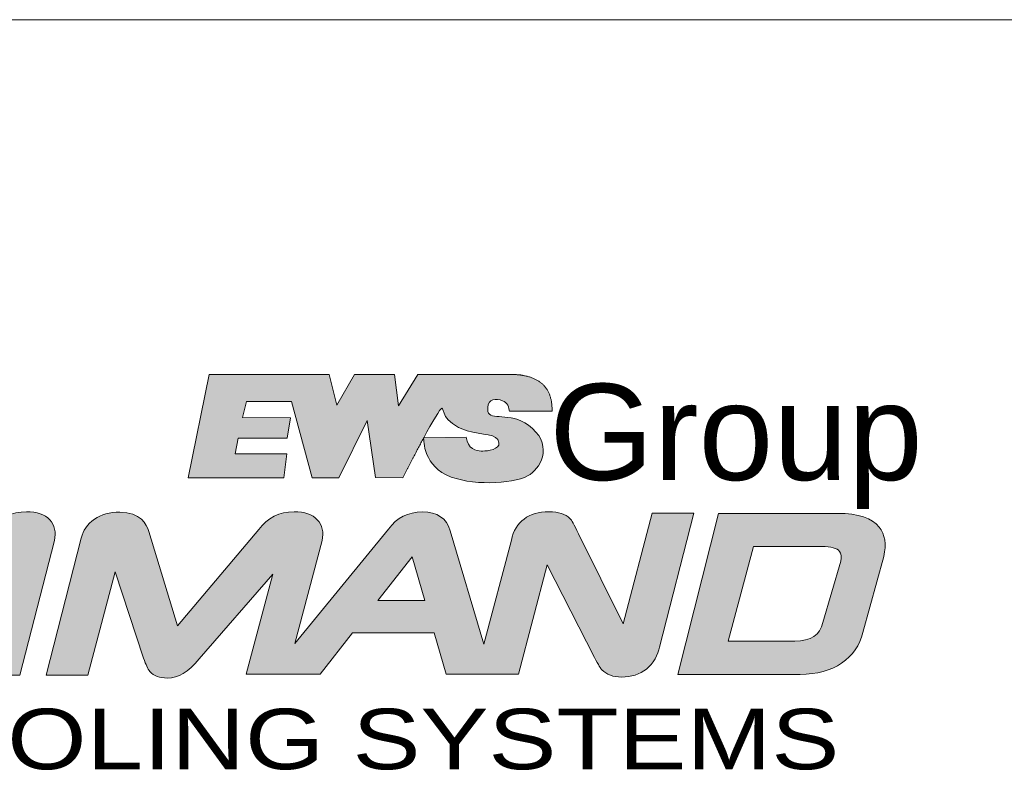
# Model space of a CAD drawing. Header units: inches. Extents: x 0.5 to 16.5, y 0.2 to 10.8.
# Tile 2 of 5: x 12.867 to 13.858, y 1.544 to 2.3. Entities that reach past the tile are written whole.
import ezdxf

# ---------------------------------------------------------------- set-up
doc = ezdxf.new("R2010")
doc.units = ezdxf.units.IN
doc.header["$MEASUREMENT"] = 0
doc.layers.add('FORMAT', color=7, linetype='Continuous')
doc.styles.add('SLDTEXTSTYLE0', font='MICROSS.TTF')
doc.styles.add('SLDTEXTSTYLE1', font='MICROSS.TTF', dxfattribs={"width": 1.205167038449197})

# ---------------------------------------------------------------- blocks, each defined once
blk = doc.blocks.new('SW_NOTE_0')
at = {"color": 0, "linetype": 'Continuous', "lineweight": 18, "insert": (0, 0.4162614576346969), "char_height": 0.3229166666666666, "attachment_point": 1, "style": 'SLDTEXTSTYLE0'}
blk.add_mtext('Group', dxfattribs=at)
blk = doc.blocks.new('SW_NOTE_0_1')
at = {"layer": 'FORMAT', "color": 0, "insert": (0, 0.2618418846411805), "char_height": 0.203125, "attachment_point": 1, "style": 'SLDTEXTSTYLE1'}
blk.add_mtext('TOOLING SYSTEMS', dxfattribs=at)
blk = doc.blocks.new('Block26')
at = {"linetype": 'Continuous'}
h = blk.add_hatch(color=7, dxfattribs=at)
edge = h.paths.add_edge_path(flags=0)
edge.add_spline(control_points=[(0.7482708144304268, 0.2449052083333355), (0.7457666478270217, 0.2462072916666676), (0.723631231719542, 0.2472239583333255)], knot_values=[31, 31, 31, 32, 32, 32], weights=[1, 1, 1], degree=2, periodic=0)
edge.add_line((0.723631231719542, 0.2472239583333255), (0.5140374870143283, 0.2472239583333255))
edge.add_line((0.5140374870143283, 0.2472239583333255), (0.4701729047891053, 0.1767885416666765))
edge.add_line((0.4701729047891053, 0.1767885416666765), (0.4619124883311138, 0.2472239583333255))
edge.add_line((0.4619124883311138, 0.2472239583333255), (0.3720291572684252, 0.2472239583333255))
edge.add_line((0.3720291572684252, 0.2472239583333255), (0.3323958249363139, 0.1783343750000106))
edge.add_line((0.3323958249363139, 0.1783343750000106), (0.3153874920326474, 0.2472239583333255))
edge.add_line((0.3153874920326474, 0.2472239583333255), (0.04652916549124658, 0.2472239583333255))
edge.add_line((0.04652916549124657, 0.2472239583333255), (4.371503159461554e-15, 0.01590104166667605))
edge.add_line((4.370956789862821e-15, 0.01590104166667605), (0.2135812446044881, 0.01585937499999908))
edge.add_line((0.2135812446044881, 0.01585937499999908), (0.2207711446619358, 0.0692982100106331))
edge.add_line((0.2207711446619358, 0.0692982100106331), (0.1049316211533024, 0.06901154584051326))
edge.add_line((0.1049316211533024, 0.06901154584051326), (0.1117817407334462, 0.1046227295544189))
edge.add_line((0.1117817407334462, 0.1046227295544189), (0.2211278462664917, 0.1046227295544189))
edge.add_line((0.2211278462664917, 0.1046227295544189), (0.2286620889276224, 0.149728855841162))
edge.add_line((0.2286620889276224, 0.149728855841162), (0.1212809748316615, 0.1504682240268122))
edge.add_line((0.1212809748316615, 0.1504682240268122), (0.1303708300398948, 0.1863927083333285))
edge.add_line((0.1303708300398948, 0.1863927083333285), (0.2313624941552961, 0.1862093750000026))
edge.add_line((0.2313624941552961, 0.1862093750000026), (0.2771190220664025, 0.01585937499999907))
edge.add_line((0.2771190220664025, 0.01585937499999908), (0.3369124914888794, 0.015676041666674))
edge.add_line((0.3369124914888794, 0.015676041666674), (0.400735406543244, 0.143688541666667))
edge.add_line((0.400735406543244, 0.143688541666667), (0.4191083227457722, 0.01616562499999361))
edge.add_line((0.4191083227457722, 0.01616562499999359), (0.4804687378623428, 0.01557395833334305))
edge.add_spline(control_points=[(0.4804687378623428, 0.01557395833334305), (0.5035570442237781, 0.06151523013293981), (0.5263601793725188, 0.1041002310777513)], knot_values=[21, 21, 21, 22, 22, 22], weights=[1, 1, 1], degree=2, periodic=0)
edge.add_spline(control_points=[(0.5263601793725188, 0.1041002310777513), (0.5265041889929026, 0.1044450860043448), (0.5266897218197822, 0.1047688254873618), (0.5268541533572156, 0.1050531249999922)], knot_values=[22, 22, 22, 22, 23, 23, 23, 23], weights=[1, 1, 1, 1], degree=3, periodic=0)
edge.add_spline(control_points=[(0.5268541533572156, 0.1050531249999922), (0.526691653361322, 0.1004947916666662), (0.5258791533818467, 0.03982604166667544), (0.5882562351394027, 0.01728437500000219)], knot_values=[23, 23, 23, 23, 24, 24, 24, 24], weights=[1, 1, 1, 1], degree=3, periodic=0)
edge.add_spline(control_points=[(0.5882562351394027, 0.01728437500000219), (0.6454249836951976, -0.00350937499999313), (0.7383812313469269, 0.00350937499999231), (0.7650749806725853, 0.02330520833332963)], knot_values=[24, 24, 24, 24, 25, 25, 25, 25], weights=[1, 1, 1, 1], degree=3, periodic=0)
edge.add_spline(control_points=[(0.7650749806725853, 0.02330520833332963), (0.7928249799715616, 0.04169895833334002), (0.8157958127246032, 0.09388229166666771), (0.7612499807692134, 0.1332906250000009)], knot_values=[25, 25, 25, 25, 26, 26, 26, 26], weights=[1, 1, 1, 1], degree=3, periodic=0)
edge.add_spline(control_points=[(0.7612499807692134, 0.1332906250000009), (0.7193603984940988, 0.1642968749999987), (0.6751708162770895, 0.1425489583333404), (0.6707958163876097, 0.1640114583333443)], knot_values=[26, 26, 26, 26, 27, 27, 27, 27], weights=[1, 1, 1, 1], degree=3, periodic=0)
edge.add_spline(control_points=[(0.6707958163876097, 0.1640114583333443), (0.6675603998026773, 0.1902572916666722), (0.6827999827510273, 0.1938989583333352), (0.697916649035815, 0.1898906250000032)], knot_values=[27, 27, 27, 27, 28, 28, 28, 28], weights=[1, 1, 1, 1], degree=3, periodic=0)
edge.add_spline(control_points=[(0.697916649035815, 0.1898906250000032), (0.7125228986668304, 0.1848864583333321), (0.716510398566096, 0.1810614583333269), (0.7186874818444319, 0.1647239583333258)], knot_values=[28, 28, 28, 28, 29, 29, 29, 29], weights=[1, 1, 1, 1], degree=3, periodic=0)
edge.add_spline(control_points=[(0.7186874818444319, 0.1647239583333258), (0.7234499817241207, 0.1643572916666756), (0.8141874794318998, 0.1645406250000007)], knot_values=[29, 29, 29, 30, 30, 30], weights=[1, 1, 1], degree=2, periodic=0)
edge.add_spline(control_points=[(0.8141874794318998, 0.1645406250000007), (0.8155708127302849, 0.2341010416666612), (0.7482708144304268, 0.2449052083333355)], knot_values=[30, 30, 30, 31, 31, 31], weights=[1, 1, 1], degree=2, periodic=0)
edge = h.paths.add_edge_path(flags=0)
edge.add_line((0.6221312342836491, 0.1064156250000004), (0.5270166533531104, 0.1053989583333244))
edge.add_spline(control_points=[(0.5270166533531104, 0.1053989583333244), (0.5455312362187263, 0.1402489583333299), (0.5642895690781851, 0.171642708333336), (0.5676270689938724, 0.1714385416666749)], knot_values=[7, 7, 7, 7, 8, 8, 8, 8], weights=[1, 1, 1, 1], degree=3, periodic=0)
edge.add_spline(control_points=[(0.5676270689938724, 0.1714385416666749), (0.5730791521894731, 0.1710718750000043), (0.5655708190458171, 0.1400260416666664), (0.623839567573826, 0.1210031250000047)], knot_values=[0, 0, 0, 0, 1, 1, 1, 1], weights=[1, 1, 1, 1], degree=3, periodic=0)
edge.add_spline(control_points=[(0.623839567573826, 0.1210031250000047), (0.6582440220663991, 0.1097322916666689), (0.6925041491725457, 0.1165468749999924), (0.6952916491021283, 0.0940656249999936)], knot_values=[1, 1, 1, 1, 2, 2, 2, 2], weights=[1, 1, 1, 1], degree=3, periodic=0)
edge.add_spline(control_points=[(0.6952916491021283, 0.0940656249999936), (0.6972648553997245, 0.07929479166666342), (0.6699624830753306, 0.07579687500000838), (0.659260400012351, 0.07534895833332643)], knot_values=[2, 2, 2, 2, 3, 3, 3, 3], weights=[1, 1, 1, 1], degree=3, periodic=0)
edge.add_line((0.659260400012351, 0.07534895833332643), (0.6562895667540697, 0.07524687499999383))
edge.add_spline(control_points=[(0.6562895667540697, 0.07524687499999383), (0.6557812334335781, 0.07524687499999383), (0.6554562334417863, 0.07524687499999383), (0.6552729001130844, 0.07524687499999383)], knot_values=[4, 4, 4, 4, 5, 5, 5, 5], weights=[1, 1, 1, 1], degree=3, periodic=0)
edge.add_spline(control_points=[(0.6552729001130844, 0.07524687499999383), (0.6455479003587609, 0.07579687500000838), (0.6246333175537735, 0.08057812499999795), (0.6221312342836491, 0.1064156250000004)], knot_values=[5, 5, 5, 5, 6, 6, 6, 6], weights=[1, 1, 1, 1], degree=3, periodic=0)
at = {"color": 7, "linetype": 'Continuous', "lineweight": 18}
for p, q in [((0.04652916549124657, 0.2472239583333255), (4.370956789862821e-15, 0.01590104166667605)), ((0.3153874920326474, 0.2472239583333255), (0.04652916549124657, 0.2472239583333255)), ((0.3323958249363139, 0.1783343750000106), (0.3153874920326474, 0.2472239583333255)), ((0.3720291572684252, 0.2472239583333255), (0.3323958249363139, 0.1783343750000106)), ((0.4619124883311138, 0.2472239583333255), (0.3720291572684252, 0.2472239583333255)), ((0.4701729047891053, 0.1767885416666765), (0.4619124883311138, 0.2472239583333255)), ((0.5140374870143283, 0.2472239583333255), (0.4701729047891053, 0.1767885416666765)), ((0.723631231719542, 0.2472239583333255), (0.5140374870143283, 0.2472239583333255)), ((0.1212809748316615, 0.1504682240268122), (0.1303708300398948, 0.1863927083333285)), ((0.1303708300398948, 0.1863927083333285), (0.2313624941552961, 0.1862093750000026)), ((0.2313624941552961, 0.1862093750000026), (0.2771190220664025, 0.01585937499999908)), ((0.2286620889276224, 0.149728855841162), (0.1212809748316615, 0.1504682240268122)), ((0.2211278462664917, 0.1046227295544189), (0.2286620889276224, 0.149728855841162)), ((0.3369124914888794, 0.015676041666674), (0.400735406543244, 0.143688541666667)), ((0.400735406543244, 0.143688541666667), (0.4191083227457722, 0.01616562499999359)), ((0.1049316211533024, 0.06901154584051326), (0.1117817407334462, 0.1046227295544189)), ((0.1117817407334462, 0.1046227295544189), (0.2211278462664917, 0.1046227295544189)), ((0.6221312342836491, 0.1064156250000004), (0.5270166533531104, 0.1053989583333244)), ((0.2207711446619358, 0.0692982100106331), (0.1049316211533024, 0.06901154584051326)), ((0.2135812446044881, 0.01585937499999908), (0.2207711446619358, 0.0692982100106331)), ((4.370956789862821e-15, 0.01590104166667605), (0.2135812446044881, 0.01585937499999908)), ((0.2771190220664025, 0.01585937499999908), (0.3369124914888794, 0.015676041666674)), ((0.4191083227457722, 0.01616562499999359), (0.4804687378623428, 0.01557395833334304))]:
    blk.add_line(p, q, dxfattribs=at)
for points, degree in [([(0.7482708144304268, 0.2449052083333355), (0.7457666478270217, 0.2462072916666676), (0.723631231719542, 0.2472239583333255)], 2), ([(0.8141874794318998, 0.1645406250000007), (0.8155708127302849, 0.2341010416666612), (0.7482708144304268, 0.2449052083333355)], 2), ([(0.6707958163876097, 0.1640114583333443), (0.6675603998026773, 0.1902572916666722), (0.6827999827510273, 0.1938989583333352), (0.697916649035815, 0.1898906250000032)], 3), ([(0.697916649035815, 0.1898906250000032), (0.7125228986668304, 0.1848864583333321), (0.716510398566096, 0.1810614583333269), (0.7186874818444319, 0.1647239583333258)], 3), ([(0.5270166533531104, 0.1053989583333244), (0.5455312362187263, 0.1402489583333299), (0.5642895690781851, 0.171642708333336), (0.5676270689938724, 0.1714385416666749)], 3), ([(0.5676270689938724, 0.1714385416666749), (0.5730791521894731, 0.1710718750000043), (0.5655708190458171, 0.1400260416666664), (0.623839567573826, 0.1210031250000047)], 3), ([(0.7612499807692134, 0.1332906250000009), (0.7193603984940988, 0.1642968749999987), (0.6751708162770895, 0.1425489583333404), (0.6707958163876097, 0.1640114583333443)], 3), ([(0.7186874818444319, 0.1647239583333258), (0.7234499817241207, 0.1643572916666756), (0.8141874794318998, 0.1645406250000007)], 2), ([(0.7650749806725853, 0.02330520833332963), (0.7928249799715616, 0.04169895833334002), (0.8157958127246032, 0.09388229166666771), (0.7612499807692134, 0.1332906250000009)], 3), ([(0.623839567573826, 0.1210031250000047), (0.6582440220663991, 0.1097322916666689), (0.6925041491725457, 0.1165468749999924), (0.6952916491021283, 0.0940656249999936)], 3), ([(0.4804687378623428, 0.01557395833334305), (0.5035570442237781, 0.06151523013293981), (0.5263601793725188, 0.1041002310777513)], 2), ([(0.5268541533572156, 0.1050531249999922), (0.526691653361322, 0.1004947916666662), (0.5258791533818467, 0.03982604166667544), (0.5882562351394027, 0.01728437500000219)], 3), ([(0.5263601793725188, 0.1041002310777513), (0.5265041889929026, 0.1044450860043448), (0.5266897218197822, 0.1047688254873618), (0.5268541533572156, 0.1050531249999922)], 3), ([(0.6552729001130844, 0.07524687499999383), (0.6455479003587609, 0.07579687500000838), (0.6246333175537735, 0.08057812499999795), (0.6221312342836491, 0.1064156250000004)], 3), ([(0.6952916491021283, 0.0940656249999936), (0.6972648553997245, 0.07929479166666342), (0.6699624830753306, 0.07579687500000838), (0.659260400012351, 0.07534895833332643)], 3), ([(0.6562895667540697, 0.07524687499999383), (0.6557812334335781, 0.07524687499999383), (0.6554562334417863, 0.07524687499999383), (0.6552729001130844, 0.07524687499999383)], 3), ([(0.5882562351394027, 0.01728437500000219), (0.6454249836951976, -0.00350937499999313), (0.7383812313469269, 0.00350937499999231), (0.7650749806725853, 0.02330520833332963)], 3)]:
    blk.add_open_spline(points, degree=degree, dxfattribs=at)
at = {"color": 7, "linetype": 'Continuous', "lineweight": 0}
blk.add_open_spline([(0.6562895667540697, 0.07524687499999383), (0.659260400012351, 0.07534895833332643)], degree=1, dxfattribs=at)
blk = doc.blocks.new('Command_EWS_Logo')
at = {"linetype": 'Continuous'}
h = blk.add_hatch(color=7, dxfattribs=at)
edge = h.paths.add_edge_path(flags=0)
edge.add_spline(control_points=[(3.055311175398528, 1.167697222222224), (3.061644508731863, 1.195352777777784), (3.056315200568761, 1.21888611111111), (3.039401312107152, 1.23746805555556)], knot_values=[18, 18, 18, 18, 19, 19, 19, 19], weights=[1, 1, 1, 1], degree=3, periodic=0)
edge.add_spline(control_points=[(3.039401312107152, 1.23746805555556), (3.023002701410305, 1.25530277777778), (2.996716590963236, 1.264363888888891), (2.961290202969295, 1.264363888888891)], knot_values=[0, 0, 0, 0, 1, 1, 1, 1], weights=[1, 1, 1, 1], degree=3, periodic=0)
edge.add_spline(control_points=[(2.961290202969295, 1.264363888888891), (2.911891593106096, 1.264363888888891), (2.872287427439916, 1.244370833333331), (2.84361381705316, 1.204929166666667)], knot_values=[1, 1, 1, 1, 2, 2, 2, 2], weights=[1, 1, 1, 1], degree=3, periodic=0)
edge.add_line((2.84361381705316, 1.204929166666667), (2.569741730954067, 0.881198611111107))
edge.add_line((2.569741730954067, 0.881198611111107), (2.473442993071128, 1.198309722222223))
edge.add_spline(control_points=[(2.473442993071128, 1.198309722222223), (2.467230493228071, 1.222751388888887), (2.446397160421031, 1.263197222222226), (2.375948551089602, 1.263197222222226)], knot_values=[4, 4, 4, 4, 5, 5, 5, 5], weights=[1, 1, 1, 1], degree=3, periodic=0)
edge.add_spline(control_points=[(2.375948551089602, 1.263197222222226), (2.342583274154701, 1.263197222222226), (2.314017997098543, 1.255099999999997), (2.291041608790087, 1.239108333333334)], knot_values=[5, 5, 5, 5, 6, 6, 6, 6], weights=[1, 1, 1, 1], degree=3, periodic=0)
edge.add_spline(control_points=[(2.291041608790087, 1.239108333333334), (2.267604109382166, 1.222697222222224), (2.252792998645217, 1.20155138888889), (2.246988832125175, 1.176269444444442)], knot_values=[6, 6, 6, 6, 7, 7, 7, 7], weights=[1, 1, 1, 1], degree=3, periodic=0)
edge.add_line((2.246988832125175, 1.176269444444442), (2.129231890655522, 0.7158611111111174))
edge.add_line((2.129231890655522, 0.7158611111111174), (2.269097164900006, 0.7158611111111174))
edge.add_line((2.269097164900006, 0.7158611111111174), (2.360704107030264, 1.062391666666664))
edge.add_line((2.360704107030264, 1.062391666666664), (2.456515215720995, 0.7730166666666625))
edge.add_spline(control_points=[(2.456515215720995, 0.7730166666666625), (2.464191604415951, 0.7502708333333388), (2.469291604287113, 0.7376847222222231), (2.477484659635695, 0.7277555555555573)], knot_values=[11, 11, 11, 11, 12, 12, 12, 12], weights=[1, 1, 1, 1], degree=3, periodic=0)
edge.add_spline(control_points=[(2.477484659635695, 0.7277555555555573), (2.490776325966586, 0.7135958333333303), (2.510470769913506, 0.7062180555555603), (2.535724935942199, 0.7062180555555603)], knot_values=[12, 12, 12, 12, 13, 13, 13, 13], weights=[1, 1, 1, 1], degree=3, periodic=0)
edge.add_spline(control_points=[(2.535724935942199, 0.7062180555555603), (2.572183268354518, 0.7062180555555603), (2.605251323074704, 0.7262097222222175), (2.642902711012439, 0.7710361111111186)], knot_values=[13, 13, 13, 13, 14, 14, 14, 14], weights=[1, 1, 1, 1], degree=3, periodic=0)
edge.add_line((2.642902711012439, 0.7710361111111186), (2.889702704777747, 1.055379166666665))
edge.add_line((2.889702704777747, 1.055379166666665), (2.79964159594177, 0.7158611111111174))
edge.add_line((2.79964159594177, 0.7158611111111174), (2.939533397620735, 0.7158611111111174))
edge.add_line((2.939533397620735, 0.7158611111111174), (3.055311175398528, 1.167697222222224))
h = blk.add_hatch(color=7, dxfattribs=at)
edge = h.paths.add_edge_path(flags=0)
edge.add_spline(control_points=[(5.042941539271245, 0.7364902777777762), (5.065754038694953, 0.7536347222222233), (5.081799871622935, 0.7864444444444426), (5.087090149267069, 0.8096791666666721)], knot_values=[40, 40, 40, 40, 41, 41, 41, 41], weights=[1, 1, 1, 1], degree=3, periodic=0)
edge.add_line((5.087090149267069, 0.8096791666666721), (5.202120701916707, 1.259263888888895))
edge.add_line((5.202120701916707, 1.259263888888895), (5.062255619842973, 1.259263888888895))
edge.add_line((5.062255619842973, 1.259263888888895), (4.965073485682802, 0.8885763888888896))
edge.add_line((4.965073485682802, 0.8885763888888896), (4.814424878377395, 1.190497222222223))
edge.add_spline(control_points=[(4.814424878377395, 1.190497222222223), (4.799410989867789, 1.222547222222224), (4.791760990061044, 1.236518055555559), (4.786077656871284, 1.242215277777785)], knot_values=[4, 4, 4, 4, 5, 5, 5, 5], weights=[1, 1, 1, 1], degree=3, periodic=0)
edge.add_spline(control_points=[(4.786077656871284, 1.242215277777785), (4.771104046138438, 1.257106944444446), (4.747979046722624, 1.264363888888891), (4.715440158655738, 1.264363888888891)], knot_values=[5, 5, 5, 5, 6, 6, 6, 6], weights=[1, 1, 1, 1], degree=3, periodic=0)
edge.add_spline(control_points=[(4.715440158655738, 1.264363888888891), (4.647066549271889, 1.264363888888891), (4.603433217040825, 1.231568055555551), (4.58925960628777, 1.169501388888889)], knot_values=[6, 6, 6, 6, 7, 7, 7, 7], weights=[1, 1, 1, 1], degree=3, periodic=0)
edge.add_line((4.58925960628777, 1.169501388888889), (4.496852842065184, 0.819811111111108))
edge.add_line((4.496852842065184, 0.819811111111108), (4.383842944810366, 1.20091388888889))
edge.add_spline(control_points=[(4.383842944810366, 1.20091388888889), (4.372490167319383, 1.242688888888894), (4.341158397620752, 1.263780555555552), (4.290622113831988, 1.263780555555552)], knot_values=[9, 9, 9, 9, 10, 10, 10, 10], weights=[1, 1, 1, 1], degree=3, periodic=0)
edge.add_spline(control_points=[(4.290622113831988, 1.263780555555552), (4.242742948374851, 1.263780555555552), (4.204426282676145, 1.24452083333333), (4.176702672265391, 1.206529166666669)], knot_values=[10, 10, 10, 10, 11, 11, 11, 11], weights=[1, 1, 1, 1], degree=3, periodic=0)
edge.add_line((4.176702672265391, 1.206529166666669), (3.86248045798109, 0.8223736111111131))
edge.add_line((3.86248045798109, 0.8223736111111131), (3.953788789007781, 1.167737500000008))
edge.add_spline(control_points=[(3.953788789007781, 1.167737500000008), (3.960136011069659, 1.195298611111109), (3.954779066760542, 1.218844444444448), (3.937838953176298, 1.23746805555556)], knot_values=[13, 13, 13, 13, 14, 14, 14, 14], weights=[1, 1, 1, 1], degree=3, periodic=0)
edge.add_spline(control_points=[(3.937838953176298, 1.23746805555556), (3.921494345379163, 1.255316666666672), (3.895236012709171, 1.264363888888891), (3.859767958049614, 1.264363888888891)], knot_values=[14, 14, 14, 14, 15, 15, 15, 15], weights=[1, 1, 1, 1], degree=3, periodic=0)
edge.add_spline(control_points=[(3.859767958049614, 1.264363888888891), (3.810329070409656, 1.264363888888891), (3.770711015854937, 1.244370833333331), (3.74201101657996, 1.204929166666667)], knot_values=[15, 15, 15, 15, 16, 16, 16, 16], weights=[1, 1, 1, 1], degree=3, periodic=0)
edge.add_line((3.74201101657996, 1.204929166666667), (3.468098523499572, 0.881198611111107))
edge.add_line((3.468098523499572, 0.881198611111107), (3.371825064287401, 1.198309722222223))
edge.add_spline(control_points=[(3.371825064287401, 1.198309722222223), (3.365586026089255, 1.222751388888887), (3.344752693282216, 1.263197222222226), (3.274427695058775, 1.263197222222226)], knot_values=[18, 18, 18, 18, 19, 19, 19, 19], weights=[1, 1, 1, 1], degree=3, periodic=0)
edge.add_spline(control_points=[(3.274427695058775, 1.263197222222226), (3.240979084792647, 1.263197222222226), (3.212401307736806, 1.255099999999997), (3.189506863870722, 1.239108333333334)], knot_values=[19, 19, 19, 19, 20, 20, 20, 20], weights=[1, 1, 1, 1], degree=3, periodic=0)
edge.add_spline(control_points=[(3.189506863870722, 1.239108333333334), (3.166029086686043, 1.222697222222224), (3.151190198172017, 1.201565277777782), (3.145426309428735, 1.176283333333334)], knot_values=[20, 20, 20, 20, 21, 21, 21, 21], weights=[1, 1, 1, 1], degree=3, periodic=0)
edge.add_line((3.145426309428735, 1.176283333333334), (3.02761381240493, 0.7158611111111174))
edge.add_line((3.02761381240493, 0.7158611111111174), (3.167480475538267, 0.7158611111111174))
edge.add_line((3.167480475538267, 0.7158611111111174), (3.259141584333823, 1.062377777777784))
edge.add_line((3.259141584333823, 1.062377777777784), (3.354952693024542, 0.7730166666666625))
edge.add_spline(control_points=[(3.354952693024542, 0.7730166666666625), (3.36281935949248, 0.7499597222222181), (3.36747213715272, 0.7379555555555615), (3.375894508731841, 0.727769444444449)], knot_values=[25, 25, 25, 25, 26, 26, 26, 26], weights=[1, 1, 1, 1], degree=3, periodic=0)
edge.add_spline(control_points=[(3.375894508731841, 0.727769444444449), (3.389213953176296, 0.7135958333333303), (3.408908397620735, 0.7062180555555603), (3.434136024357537, 0.7062180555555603)], knot_values=[26, 26, 26, 26, 27, 27, 27, 27], weights=[1, 1, 1, 1], degree=3, periodic=0)
edge.add_spline(control_points=[(3.434136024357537, 0.7062180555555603), (3.471895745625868, 0.7062180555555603), (3.503945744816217, 0.7255861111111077), (3.541299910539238, 0.7709819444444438)], knot_values=[27, 27, 27, 27, 28, 28, 28, 28], weights=[1, 1, 1, 1], degree=3, periodic=0)
edge.add_line((3.541299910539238, 0.7709819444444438), (3.78811240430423, 1.055379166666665))
edge.add_line((3.78811240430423, 1.055379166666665), (3.698702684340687, 0.7186819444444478))
edge.add_line((3.698702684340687, 0.7186819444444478), (3.947373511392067, 0.7186819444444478))
edge.add_line((3.947373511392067, 0.7186819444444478), (4.056477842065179, 0.8581402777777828))
edge.add_line((4.056477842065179, 0.8581402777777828), (4.329873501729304, 0.8581402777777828))
edge.add_line((4.329873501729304, 0.8581402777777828), (4.370102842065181, 0.7186819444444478))
edge.add_line((4.370102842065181, 0.7186819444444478), (4.613510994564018, 0.7186819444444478))
edge.add_line((4.613510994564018, 0.7186819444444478), (4.710041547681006, 1.086765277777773))
edge.add_line((4.710041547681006, 1.086765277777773), (4.868027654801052, 0.7748208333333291))
edge.add_spline(control_points=[(4.868027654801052, 0.7748208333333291), (4.883137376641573, 0.7483583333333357), (4.888780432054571, 0.7384444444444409), (4.893010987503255, 0.7341444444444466)], knot_values=[37, 37, 37, 37, 38, 38, 38, 38], weights=[1, 1, 1, 1], degree=3, periodic=0)
edge.add_spline(control_points=[(4.893010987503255, 0.7341444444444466), (4.909517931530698, 0.7174069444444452), (4.930609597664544, 0.7095944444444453), (4.959390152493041, 0.7095944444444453)], knot_values=[38, 38, 38, 38, 39, 39, 39, 39], weights=[1, 1, 1, 1], degree=3, periodic=0)
edge.add_spline(control_points=[(4.959390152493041, 0.7095944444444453), (4.991672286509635, 0.7095944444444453), (5.01980126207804, 0.7186555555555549), (5.042941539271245, 0.7364902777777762)], knot_values=[39, 39, 39, 39, 40, 40, 40, 40], weights=[1, 1, 1, 1], degree=3, periodic=0)
h.paths.add_polyline_path([(4.256170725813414, 1.113402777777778), (4.298420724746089, 0.9669861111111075), (4.14162767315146, 0.9669861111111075)], flags=0)
h = blk.add_hatch(color=7, dxfattribs=at)
edge = h.paths.add_edge_path(flags=0)
edge.add_spline(control_points=[(5.698133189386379, 0.7560763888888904), (5.73526950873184, 0.7814263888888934), (5.7590456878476, 0.8160125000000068), (5.768825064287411, 0.8589000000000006)], knot_values=[7, 7, 7, 7, 8, 8, 8, 8], weights=[1, 1, 1, 1], degree=3, periodic=0)
edge.add_line((5.768825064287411, 0.8589000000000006), (5.839680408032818, 1.114611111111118))
edge.add_spline(control_points=[(5.839680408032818, 1.114611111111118), (5.848984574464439, 1.1552875), (5.843912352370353, 1.188462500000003), (5.824502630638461, 1.212863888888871)], knot_values=[1, 1, 1, 1, 2, 2, 2, 2], weights=[1, 1, 1, 1], degree=3, periodic=0)
edge.add_spline(control_points=[(5.824502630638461, 1.212863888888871), (5.799831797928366, 1.243829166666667), (5.754312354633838, 1.258870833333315), (5.685302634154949, 1.258870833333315)], knot_values=[2, 2, 2, 2, 3, 3, 3, 3], weights=[1, 1, 1, 1], degree=3, periodic=0)
edge.add_line((5.685302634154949, 1.258870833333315), (5.284437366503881, 1.258870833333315))
edge.add_line((5.284437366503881, 1.258870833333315), (5.148383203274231, 0.7184791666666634))
edge.add_line((5.148383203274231, 0.7184791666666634), (5.558498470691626, 0.7184791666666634))
edge.add_spline(control_points=[(5.558498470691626, 0.7184791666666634), (5.614717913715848, 0.7184791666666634), (5.661688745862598, 0.7311194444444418), (5.698133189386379, 0.7560763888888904)], knot_values=[6, 6, 6, 6, 7, 7, 7, 7], weights=[1, 1, 1, 1], degree=3, periodic=0)
edge = h.paths.add_edge_path(flags=0)
edge.add_spline(control_points=[(5.632377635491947, 1.147691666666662), (5.662705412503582, 1.147691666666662), (5.68246791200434, 1.14214444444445), (5.691080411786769, 1.131198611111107)], knot_values=[5, 5, 5, 5, 6, 6, 6, 6], weights=[1, 1, 1, 1], degree=3, periodic=0)
edge.add_spline(control_points=[(5.691080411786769, 1.131198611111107), (5.696884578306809, 1.124009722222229), (5.698147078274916, 1.113430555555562), (5.694851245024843, 1.098918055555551)], knot_values=[6, 6, 6, 6, 7, 7, 7, 7], weights=[1, 1, 1, 1], degree=3, periodic=0)
edge.add_line((5.694851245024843, 1.098918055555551), (5.635308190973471, 0.8925638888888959))
edge.add_spline(control_points=[(5.635308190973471, 0.8925638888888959), (5.625569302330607, 0.8501652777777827), (5.595444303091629, 0.8302138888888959), (5.540554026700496, 0.8302138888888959)], knot_values=[1, 1, 1, 1, 2, 2, 2, 2], weights=[1, 1, 1, 1], degree=3, periodic=0)
edge.add_line((5.540554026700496, 0.8302138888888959), (5.316974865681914, 0.8302138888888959))
edge.add_line((5.316974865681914, 0.8302138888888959), (5.401881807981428, 1.147691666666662))
edge.add_line((5.401881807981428, 1.147691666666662), (5.632377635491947, 1.147691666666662))
at = {"color": 7, "linetype": 'Continuous', "lineweight": 18}
for p, q in [((5.062255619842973, 1.259263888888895), (4.965073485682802, 0.8885763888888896)), ((5.202120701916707, 1.259263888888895), (5.062255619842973, 1.259263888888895)), ((5.087090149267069, 0.8096791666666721), (5.202120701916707, 1.259263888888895)), ((5.284437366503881, 1.258870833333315), (5.148383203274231, 0.7184791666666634)), ((5.685302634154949, 1.258870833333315), (5.284437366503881, 1.258870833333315)), ((3.468098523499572, 0.881198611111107), (3.371825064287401, 1.198309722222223)), ((3.74201101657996, 1.204929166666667), (3.468098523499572, 0.881198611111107)), ((4.176702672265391, 1.206529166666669), (3.86248045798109, 0.8223736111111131)), ((4.496852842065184, 0.819811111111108), (4.383842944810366, 1.20091388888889)), ((4.965073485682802, 0.8885763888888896), (4.814424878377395, 1.190497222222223)), ((2.939533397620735, 0.7158611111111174), (3.055311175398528, 1.167697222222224)), ((3.145426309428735, 1.176283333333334), (3.02761381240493, 0.7158611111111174)), ((3.86248045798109, 0.8223736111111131), (3.953788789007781, 1.167737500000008)), ((4.58925960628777, 1.169501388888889), (4.496852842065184, 0.819811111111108)), ((5.316974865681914, 0.8302138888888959), (5.401881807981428, 1.147691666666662)), ((5.401881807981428, 1.147691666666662), (5.632377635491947, 1.147691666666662)), ((4.14162767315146, 0.9669861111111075), (4.256170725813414, 1.113402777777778)), ((4.256170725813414, 1.113402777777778), (4.298420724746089, 0.9669861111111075)), ((5.694851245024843, 1.098918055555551), (5.635308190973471, 0.8925638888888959)), ((5.768825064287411, 0.8589000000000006), (5.839680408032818, 1.114611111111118)), ((3.167480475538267, 0.7158611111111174), (3.259141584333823, 1.062377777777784)), ((3.259141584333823, 1.062377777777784), (3.354952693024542, 0.7730166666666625)), ((4.613510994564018, 0.7186819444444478), (4.710041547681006, 1.086765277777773)), ((4.710041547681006, 1.086765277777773), (4.868027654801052, 0.7748208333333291)), ((3.541299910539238, 0.7709819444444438), (3.78811240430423, 1.055379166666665)), ((3.78811240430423, 1.055379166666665), (3.698702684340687, 0.7186819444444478)), ((4.298420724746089, 0.9669861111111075), (4.14162767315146, 0.9669861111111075)), ((3.947373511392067, 0.7186819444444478), (4.056477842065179, 0.8581402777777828)), ((4.056477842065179, 0.8581402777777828), (4.329873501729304, 0.8581402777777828)), ((4.329873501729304, 0.8581402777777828), (4.370102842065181, 0.7186819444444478)), ((5.540554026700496, 0.8302138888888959), (5.316974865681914, 0.8302138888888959)), ((2.79964159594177, 0.7158611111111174), (2.939533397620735, 0.7158611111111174)), ((3.02761381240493, 0.7158611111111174), (3.167480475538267, 0.7158611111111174)), ((3.698702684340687, 0.7186819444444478), (3.947373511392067, 0.7186819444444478)), ((4.370102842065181, 0.7186819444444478), (4.613510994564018, 0.7186819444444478)), ((5.148383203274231, 0.7184791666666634), (5.558498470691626, 0.7184791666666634))]:
    blk.add_line(p, q, dxfattribs=at)
for points in [[(2.961290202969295, 1.264363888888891), (2.911891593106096, 1.264363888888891), (2.872287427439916, 1.244370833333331), (2.84361381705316, 1.204929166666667)], [(3.039401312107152, 1.23746805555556), (3.023002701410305, 1.25530277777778), (2.996716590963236, 1.264363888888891), (2.961290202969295, 1.264363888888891)], [(3.274427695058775, 1.263197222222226), (3.240979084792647, 1.263197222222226), (3.212401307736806, 1.255099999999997), (3.189506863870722, 1.239108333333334)], [(3.371825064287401, 1.198309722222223), (3.365586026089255, 1.222751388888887), (3.344752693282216, 1.263197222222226), (3.274427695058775, 1.263197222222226)], [(3.859767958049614, 1.264363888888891), (3.810329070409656, 1.264363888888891), (3.770711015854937, 1.244370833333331), (3.74201101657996, 1.204929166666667)], [(3.937838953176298, 1.23746805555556), (3.921494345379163, 1.255316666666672), (3.895236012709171, 1.264363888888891), (3.859767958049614, 1.264363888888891)], [(4.290622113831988, 1.263780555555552), (4.242742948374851, 1.263780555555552), (4.204426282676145, 1.24452083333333), (4.176702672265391, 1.206529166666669)], [(4.383842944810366, 1.20091388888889), (4.372490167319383, 1.242688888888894), (4.341158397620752, 1.263780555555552), (4.290622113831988, 1.263780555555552)], [(4.715440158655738, 1.264363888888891), (4.647066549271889, 1.264363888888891), (4.603433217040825, 1.231568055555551), (4.58925960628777, 1.169501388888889)], [(4.786077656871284, 1.242215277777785), (4.771104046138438, 1.257106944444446), (4.747979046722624, 1.264363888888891), (4.715440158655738, 1.264363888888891)], [(5.824502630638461, 1.212863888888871), (5.799831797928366, 1.243829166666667), (5.754312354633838, 1.258870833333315), (5.685302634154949, 1.258870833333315)], [(3.055311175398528, 1.167697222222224), (3.061644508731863, 1.195352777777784), (3.056315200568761, 1.21888611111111), (3.039401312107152, 1.23746805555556)], [(3.189506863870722, 1.239108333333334), (3.166029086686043, 1.222697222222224), (3.151190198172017, 1.201565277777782), (3.145426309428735, 1.176283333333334)], [(3.953788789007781, 1.167737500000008), (3.960136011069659, 1.195298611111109), (3.954779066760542, 1.218844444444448), (3.937838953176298, 1.23746805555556)], [(4.814424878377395, 1.190497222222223), (4.799410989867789, 1.222547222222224), (4.791760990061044, 1.236518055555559), (4.786077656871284, 1.242215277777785)], [(5.839680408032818, 1.114611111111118), (5.848984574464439, 1.1552875), (5.843912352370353, 1.188462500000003), (5.824502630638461, 1.212863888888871)], [(5.632377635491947, 1.147691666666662), (5.662705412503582, 1.147691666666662), (5.68246791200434, 1.14214444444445), (5.691080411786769, 1.131198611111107)], [(5.691080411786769, 1.131198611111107), (5.696884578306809, 1.124009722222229), (5.698147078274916, 1.113430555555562), (5.694851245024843, 1.098918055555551)], [(5.635308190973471, 0.8925638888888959), (5.625569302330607, 0.8501652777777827), (5.595444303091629, 0.8302138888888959), (5.540554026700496, 0.8302138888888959)], [(5.698133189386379, 0.7560763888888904), (5.73526950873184, 0.7814263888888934), (5.7590456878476, 0.8160125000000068), (5.768825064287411, 0.8589000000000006)], [(5.042941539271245, 0.7364902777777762), (5.065754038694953, 0.7536347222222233), (5.081799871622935, 0.7864444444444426), (5.087090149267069, 0.8096791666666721)], [(3.354952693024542, 0.7730166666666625), (3.36281935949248, 0.7499597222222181), (3.36747213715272, 0.7379555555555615), (3.375894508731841, 0.727769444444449)], [(3.434136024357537, 0.7062180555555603), (3.471895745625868, 0.7062180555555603), (3.503945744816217, 0.7255861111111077), (3.541299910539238, 0.7709819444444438)], [(4.868027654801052, 0.7748208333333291), (4.883137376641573, 0.7483583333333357), (4.888780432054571, 0.7384444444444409), (4.893010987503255, 0.7341444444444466)], [(3.375894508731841, 0.727769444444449), (3.389213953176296, 0.7135958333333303), (3.408908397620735, 0.7062180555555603), (3.434136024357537, 0.7062180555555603)], [(4.893010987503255, 0.7341444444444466), (4.909517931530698, 0.7174069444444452), (4.930609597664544, 0.7095944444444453), (4.959390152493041, 0.7095944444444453)], [(4.959390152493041, 0.7095944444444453), (4.991672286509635, 0.7095944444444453), (5.01980126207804, 0.7186555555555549), (5.042941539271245, 0.7364902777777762)], [(5.558498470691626, 0.7184791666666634), (5.614717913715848, 0.7184791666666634), (5.661688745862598, 0.7311194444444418), (5.698133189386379, 0.7560763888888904)]]:
    blk.add_open_spline(points, degree=3, dxfattribs=at)
at = {"color": 7, "linetype": 'Continuous', "xscale": 1.5, "yscale": 1.5, "zscale": 1.5}
blk.add_blockref('Block26', (3.504680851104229, 1.355093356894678), dxfattribs=at)
at = {"color": 7, "linetype": 'Continuous', "lineweight": 18}
blk.add_blockref('SW_NOTE_0', (4.716745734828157, 1.277795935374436), dxfattribs=at)
at = {"layer": 'FORMAT', "color": 7}
blk.add_blockref('SW_NOTE_0_1', (2.42228262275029, 0.3411814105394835), dxfattribs=at)

msp = doc.modelspace()

# ---------------------------------------------------------------- linework, layer by layer
at = {"color": 7, "linetype": 'Continuous', "lineweight": 18}
msp.add_line((11.875, 2.299999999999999), (16.375, 2.299999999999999), dxfattribs=at)

# ---------------------------------------------------------------- block references
at = {"color": 7, "linetype": 'Continuous', "xscale": 0.3, "yscale": 0.3, "zscale": 0.3}
msp.add_blockref('Command_EWS_Logo', (11.98499999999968, 1.424923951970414), dxfattribs=at)

doc.saveas('drawing.dxf')
